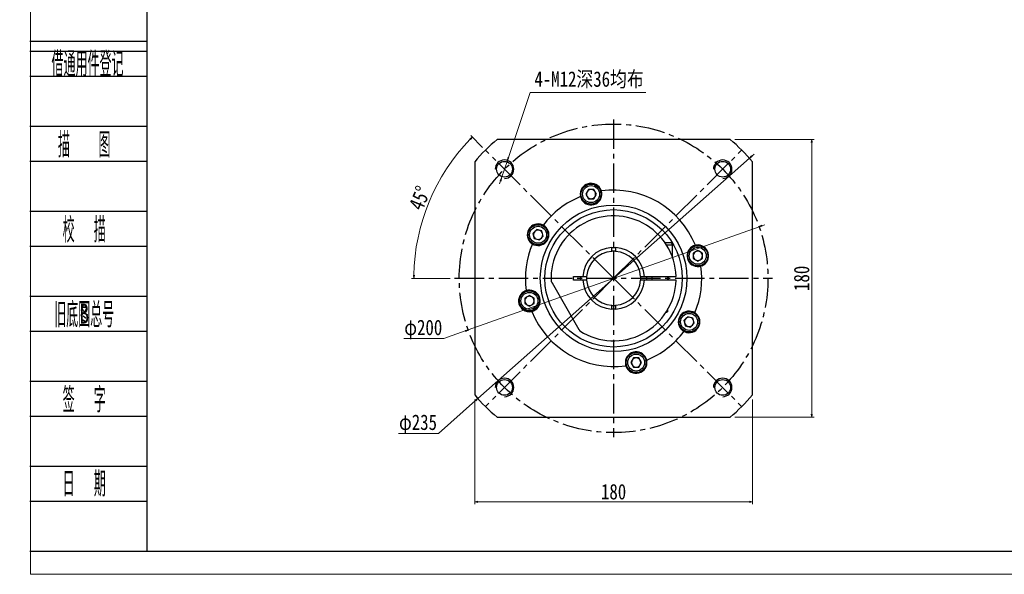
# Model space of a CAD drawing. Header units: millimetres. Extents: x -41 to 1232, y -42 to 853.
# Tile 1 of 6: x -41 to 597, y -42 to 317. Entities that reach past the tile are written whole.
import ezdxf
from ezdxf.enums import TextEntityAlignment as Align

# ---------------------------------------------------------------- set-up
doc = ezdxf.new("R2010")
doc.units = ezdxf.units.MM
doc.set_wipeout_variables(frame=1)
doc.linetypes.add('CENTER2', pattern=[28.575, 19.05, -3.175, 3.175, -3.175])
for name, color, linetype in [('1轮廓实线层', 7, 'Continuous'), ('2细线层', 4, 'Continuous'), ('3中心线层', 1, 'CENTER2'), ('6文字层', 3, 'Continuous')]:
    doc.layers.add(name, color=color, linetype=linetype)
doc.layers.add('图框_外框线', color=7, linetype='Continuous', lineweight=18)
doc.layers.add('尺寸线层', color=3, linetype='Continuous', lineweight=18)
doc.styles.add('PC_TEXTSTYLE', font='ISOCP.SHX', dxfattribs={"width": 0.707, "bigfont": 'GBCBIG.SHX'})
doc.styles.get("Standard").update_dxf_attribs({"font": 'SimSun.ttf'})
doc.styles.add('宋体', font='SimSun.ttf', dxfattribs={"width": 0.8})
doc.dimstyles.new('A水平标注', dxfattribs={"dimtxt": 3.5, "dimasz": 2, "dimexe": 1.5, "dimexo": 3, "dimgap": 1.1, "dimtad": 1, "dimtoh": 1, "dimdec": 1, "dimdsep": 46, "dimtxsty": '宋体', "dimblk": 'OPEN', "dimcen": 3, "dimclrd": 3, "dimclre": 3, "dimclrt": 6, "dimadec": 0, "dimazin": 0, "dimtm": 1e-09, "dimtfac": 1, "dimtdec": 1, "dimtix": 1, "dimtmove": 0, "dimatfit": 3, "dimldrblk": 'OPEN', "dimfxl": 0, "dimlwd": 13, "dimlwe": 13, "dimarcsym": 0})
doc.dimstyles.new('A水平标注$0', dxfattribs={"dimtxt": 3.5, "dimasz": 2, "dimexe": 1.5, "dimexo": 3, "dimgap": 1.1, "dimtad": 1, "dimtoh": 1, "dimdec": 4, "dimdsep": 46, "dimtxsty": '宋体', "dimblk": 'OPEN', "dimcen": 3, "dimclrd": 3, "dimclre": 3, "dimclrt": 6, "dimadec": 0, "dimazin": 0, "dimtm": 1e-09, "dimtfac": 1, "dimtdec": 4, "dimtix": 1, "dimtmove": 0, "dimatfit": 3, "dimldrblk": 'OPEN', "dimfxl": 0, "dimlwd": 13, "dimlwe": 13, "dimarcsym": 0})
doc.dimstyles.new('D直径标注φ25', dxfattribs={"dimtxt": 3.5, "dimasz": 2, "dimexe": 1, "dimexo": 3, "dimtad": 1, "dimtoh": 1, "dimdec": 1, "dimdsep": 46, "dimtxsty": '宋体', "dimblk": 'OPEN', "dimcen": 3, "dimclrd": 3, "dimclre": 3, "dimclrt": 130, "dimadec": 0, "dimazin": 0, "dimtm": 1e-09, "dimtfac": 1, "dimtdec": 1, "dimtmove": 0, "dimatfit": 0, "dimldrblk": 'OPEN', "dimfxl": 0, "dimlwd": 13, "dimlwe": 13, "dimarcsym": 0})
doc.dimstyles.new('螺孔(M8-7H)', dxfattribs={"dimtxt": 3.5, "dimasz": 2, "dimexe": 1.25, "dimexo": 3, "dimtad": 1, "dimtoh": 1, "dimdec": 4, "dimdsep": 46, "dimtxsty": '宋体', "dimblk": 'OPEN', "dimcen": 3, "dimclrd": 3, "dimclre": 3, "dimclrt": 2, "dimadec": 0, "dimazin": 0, "dimtm": 1e-09, "dimtfac": 1, "dimtdec": 4, "dimtmove": 0, "dimatfit": 3, "dimldrblk": 'OPEN', "dimfxl": 0, "dimlwd": 9, "dimlwe": 9, "dimarcsym": 0})

# ---------------------------------------------------------------- blocks, each defined once
blk = doc.blocks.new('_Open')
at = {"color": 0, "linetype": 'ByBlock', "lineweight": -2}
for p, q in [((-1, 0.17), (0, 0)), ((-1, -0.17), (0, 0)), ((0, 0), (-1, 0))]:
    blk.add_line(p, q, dxfattribs=at)
blk = doc.blocks.new('*D57')
at = {"color": 3, "lineweight": 9, "transparency": 16777216}
for p, q in [((290.08, 269.81), (275.99, 227.62)), ((364.97, 269.81), (290.08, 269.81)), ((271.55, 214.34), (275.35, 225.72)), ((270.92, 212.45), (270.28, 210.55))]:
    blk.add_line(p, q, dxfattribs=at)
at = {"layer": 'Defpoints', "color": 0, "transparency": 16777216}
for p in [(275.35, 225.72), (271.55, 214.34)]:
    blk.add_point(p, dxfattribs=at)
at = {"color": 3, "lineweight": 9, "transparency": 16777216, "xscale": 2, "yscale": 2, "zscale": 2}
for p, rotation in [((275.35, 225.72), 251.5231368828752), ((271.55, 214.34), 71.52313688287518)]:
    blk.add_blockref('_Open', p, dxfattribs=dict(at, rotation=rotation))
at = {"color": 2, "transparency": 16777216, "insert": (328.28, 277.9), "char_height": 10, "attachment_point": 5, "style": '宋体'}
blk.add_mtext('4-M12深36均布', dxfattribs=at)
blk = doc.blocks.new('*D58')
at = {"layer": 'Defpoints', "color": 0, "transparency": 16777216}
for p in [(432.17, 227.17), (256.15, 71.47)]:
    blk.add_point(p, dxfattribs=at)
at = {"layer": '尺寸线层', "color": 3, "lineweight": 13, "transparency": 16777216}
for p, q in [((433.67, 228.5), (435.17, 229.82)), ((432.17, 227.17), (256.15, 71.47)), ((254.66, 70.15), (230.6, 48.86)), ((230.6, 48.86), (204.85, 48.86))]:
    blk.add_line(p, q, dxfattribs=at)
at = {"layer": '尺寸线层', "color": 3, "lineweight": 13, "transparency": 16777216, "xscale": 2, "yscale": 2, "zscale": 2}
for p, rotation in [((432.17, 227.17), 221.495895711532), ((256.15, 71.47), 41.49589571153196)]:
    blk.add_blockref('_Open', p, dxfattribs=dict(at, rotation=rotation))
at = {"layer": '尺寸线层', "color": 130, "transparency": 16777216, "insert": (217.41, 54.71), "char_height": 10, "attachment_point": 5, "style": '宋体'}
blk.add_mtext('φ235', dxfattribs=at)
blk = doc.blocks.new('*D59')
at = {"layer": 'Defpoints', "color": 0, "transparency": 16777216}
for p in [(254.16, 73.78), (434.16, 73.78), (434.16, 4.51)]:
    blk.add_point(p, dxfattribs=at)
at = {"layer": '尺寸线层', "color": 3, "lineweight": 13, "transparency": 16777216}
for p, q in [((254.16, 70.78), (254.16, 3.01)), ((434.16, 70.78), (434.16, 3.01)), ((256.16, 4.51), (432.16, 4.51))]:
    blk.add_line(p, q, dxfattribs=at)
at = {"layer": '尺寸线层', "color": 3, "lineweight": 13, "transparency": 16777216, "xscale": 2, "yscale": 2, "zscale": 2, "rotation": 180}
blk.add_blockref('_Open', (254.16, 4.51), dxfattribs=at)
at = {"layer": '尺寸线层', "color": 3, "lineweight": 13, "transparency": 16777216, "xscale": 2, "yscale": 2, "zscale": 2}
blk.add_blockref('_Open', (434.16, 4.51), dxfattribs=at)
at = {"layer": '尺寸线层', "color": 6, "transparency": 16777216, "insert": (344.16, 11.01), "char_height": 10, "attachment_point": 5, "style": '宋体', "bg_fill": 3, "box_fill_scale": 1.1, "bg_fill_color": 256, "bg_fill_true_color": 13158600, "bg_fill_transparency": 0}
blk.add_mtext('180', dxfattribs=at)
blk = doc.blocks.new('*D60')
at = {"layer": 'Defpoints', "color": 0, "transparency": 16777216}
for p in [(261.43, 232.05), (232.06, 214.04), (241.16, 149.32), (344.16, 149.32), (447.16, 149.32)]:
    blk.add_point(p, dxfattribs=at)
at = {"layer": '尺寸线层', "color": 3, "lineweight": 13, "transparency": 16777216}
for p, q in [((259.31, 234.18), (251.57, 241.91)), ((238.16, 149.32), (213.22, 149.32))]:
    blk.add_line(p, q, dxfattribs=at)
blk.add_arc((344.16, 149.32), 129.44, 135.88527, 179.11473, dxfattribs=at)
at = {"layer": '尺寸线层', "color": 3, "lineweight": 13, "transparency": 16777216, "xscale": 2, "yscale": 2, "zscale": 2}
for p, rotation in [((252.63, 240.85), 45.4426371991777), ((214.72, 149.32), 269.5573628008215)]:
    blk.add_blockref('_Open', p, dxfattribs=dict(at, rotation=rotation))
at = {"layer": '尺寸线层', "color": 6, "transparency": 16777216, "insert": (218.57, 201.35), "char_height": 10, "attachment_point": 5, "rotation": 67.5, "style": '宋体', "bg_fill": 3, "box_fill_scale": 1.1, "bg_fill_color": 256, "bg_fill_true_color": 13158600, "bg_fill_transparency": 0}
blk.add_mtext('45°', dxfattribs=at)
blk = doc.blocks.new('*D61')
at = {"layer": 'Defpoints', "color": 0, "transparency": 16777216}
for p in [(438.42, 182.72), (249.9, 115.93)]:
    blk.add_point(p, dxfattribs=at)
at = {"layer": '尺寸线层', "color": 3, "lineweight": 13, "transparency": 16777216}
for p, q in [((438.42, 182.72), (249.9, 115.93)), ((440.31, 183.38), (442.19, 184.05)), ((248.02, 115.26), (234.07, 110.32)), ((234.07, 110.32), (208.19, 110.32))]:
    blk.add_line(p, q, dxfattribs=at)
at = {"layer": '尺寸线层', "color": 3, "lineweight": 13, "transparency": 16777216, "xscale": 2, "yscale": 2, "zscale": 2}
for p, rotation in [((438.42, 182.72), 199.5076415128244), ((249.9, 115.93), 19.50764151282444)]:
    blk.add_blockref('_Open', p, dxfattribs=dict(at, rotation=rotation))
at = {"layer": '尺寸线层', "color": 130, "transparency": 16777216, "insert": (220.82, 116.17), "char_height": 10, "attachment_point": 5, "style": '宋体'}
blk.add_mtext('φ200', dxfattribs=at)
blk = doc.blocks.new('*D62')
at = {"layer": 'Defpoints', "color": 0, "transparency": 16777216}
for p in [(419.7, 239.32), (472.53, 239.32), (419.7, 59.32)]:
    blk.add_point(p, dxfattribs=at)
at = {"layer": '尺寸线层', "color": 3, "lineweight": 13, "transparency": 16777216}
for p, q in [((422.7, 239.32), (474.03, 239.32)), ((472.53, 61.32), (472.53, 237.32)), ((422.7, 59.32), (474.03, 59.32))]:
    blk.add_line(p, q, dxfattribs=at)
at = {"layer": '尺寸线层', "color": 3, "lineweight": 13, "transparency": 16777216, "xscale": 2, "yscale": 2, "zscale": 2}
for p, rotation in [((472.53, 239.32), 90), ((472.53, 59.32), 270)]:
    blk.add_blockref('_Open', p, dxfattribs=dict(at, rotation=rotation))
at = {"layer": '尺寸线层', "color": 6, "transparency": 16777216, "insert": (466.03, 149.32), "char_height": 10, "attachment_point": 5, "rotation": 90, "style": '宋体', "bg_fill": 3, "box_fill_scale": 1.1, "bg_fill_color": 256, "bg_fill_true_color": 13158600, "bg_fill_transparency": 0}
blk.add_mtext('180', dxfattribs=at)

msp = doc.modelspace()

# ---------------------------------------------------------------- linework, layer by layer
at = {"layer": '1轮廓实线层'}
for p, q in [((419.70127, 239.32227), (268.62183, 239.32227)), ((254.16155, 224.86199), (254.16155, 73.78255)), ((434.16155, 73.78255), (434.16155, 224.86199)), ((327.80622, 206.89708), (326.07417, 203.89708)), ((331.27032, 206.89708), (327.80622, 206.89708)), ((333.00238, 203.89708), (331.27032, 206.89708)), ((326.07417, 203.89708), (327.80622, 200.89708)), ((327.80622, 200.89708), (331.27032, 200.89708)), ((331.27032, 200.89708), (333.00238, 203.89708)), ((294.33454, 180.91833), (291.88505, 178.46885)), ((297.6806, 180.02176), (294.33454, 180.91833)), ((298.57718, 176.67569), (297.6806, 180.02176)), ((291.88505, 178.46885), (292.78162, 175.12278)), ((292.78162, 175.12278), (296.12769, 174.2262)), ((296.12769, 174.2262), (298.57718, 176.67569)), ((380.91155, 172.32227), (377.49697, 172.32227)), ((342.91155, 167.35635), (342.91155, 168.78216)), ((345.41155, 168.78216), (345.41155, 167.35635)), ((378.32568, 171.07227), (382.16155, 171.07227)), ((398.73636, 167.40965), (395.73636, 165.6776)), ((401.73636, 165.6776), (398.73636, 167.40965)), ((395.73636, 165.6776), (395.73636, 162.2135)), ((395.73636, 162.2135), (398.73636, 160.48144)), ((398.73636, 160.48144), (401.73636, 162.2135)), ((401.73636, 162.2135), (401.73636, 165.6776)), ((318.16155, 148.07227), (318.16155, 150.57227)), ((318.16155, 150.57227), (323.19878, 150.57227)), ((323.19878, 148.07227), (318.16155, 148.07227)), ((324.70166, 150.57227), (326.12747, 150.57227)), ((326.12747, 148.07227), (324.70166, 148.07227)), ((362.19563, 150.57227), (363.62144, 150.57227)), ((363.62144, 148.07227), (362.19563, 148.07227)), ((365.12432, 150.57227), (384.14201, 150.57227)), ((384.14201, 148.07227), (365.12432, 148.07227)), ((304.26684, 146.42194), (321.70243, 116.2226)), ((289.58674, 138.1631), (286.58674, 136.43104)), ((286.58674, 136.43104), (286.58674, 132.96694)), ((292.58674, 136.43104), (289.58674, 138.1631)), ((292.58674, 132.96694), (292.58674, 136.43104)), ((286.58674, 132.96694), (289.58674, 131.23489)), ((289.58674, 131.23489), (292.58674, 132.96694)), ((342.91155, 129.86238), (342.91155, 131.28819)), ((345.41155, 131.28819), (345.41155, 129.86238)), ((379.16155, 127.72227), (378.42071, 127.72227)), ((378.16523, 127.32227), (378.76155, 127.32227)), ((392.19541, 124.41834), (389.74592, 121.96885)), ((389.74592, 121.96885), (390.6425, 118.62278)), ((395.54148, 123.52176), (392.19541, 124.41834)), ((396.43805, 120.17569), (395.54148, 123.52176)), ((390.6425, 118.62278), (393.98856, 117.72621)), ((393.98856, 117.72621), (396.43805, 120.17569)), ((357.05278, 97.74746), (355.32072, 94.74746)), ((360.51688, 97.74746), (357.05278, 97.74746)), ((362.24893, 94.74746), (360.51688, 97.74746)), ((355.32072, 94.74746), (357.05278, 91.74746)), ((357.05278, 91.74746), (360.51688, 91.74746)), ((360.51688, 91.74746), (362.24893, 94.74746)), ((268.62183, 59.32227), (419.70127, 59.32227))]:
    msp.add_line(p, q, dxfattribs=at)
at = {"layer": '1轮廓实线层', "flags": 128}
for points in [[(342.91155, 169.28317), (344.16155, 169.32227), (345.41155, 169.28317)], [(379.63954, 148.07227), (379.66155, 149.32227), (379.63954, 150.57227)], [(345.41155, 129.36137), (344.16155, 129.32227), (342.91155, 129.36137)]]:
    msp.add_lwpolyline(points, dxfattribs=at)
at = {"layer": '1轮廓实线层'}
for centre, radius in [((273.45087, 220.03295), 5.1), ((414.87223, 220.03295), 5.1), ((329.53827, 203.89708), 6.5), ((329.53827, 203.89708), 5.5), ((344.16155, 149.32227), 47.5), ((344.16155, 149.32227), 44.5), ((295.23112, 177.57227), 6.5), ((295.23112, 177.57227), 5.5), ((398.73636, 163.94555), 6.5), ((398.73636, 163.94555), 5.5), ((289.58674, 134.69899), 6.5), ((289.58674, 134.69899), 5.5), ((393.09199, 121.07227), 6.5), ((393.09199, 121.07227), 5.5), ((358.78483, 94.74746), 6.5), ((358.78483, 94.74746), 5.5), ((273.45087, 78.61159), 5.1), ((414.87223, 78.61159), 5.1)]:
    msp.add_circle(centre, radius, dxfattribs=at)
for centre, radius, start, end in [((344.16155, 149.32227), 117.5, 130.00775391, 139.99224609), ((344.16155, 149.32227), 117.5, 40.00775391, 49.99224609), ((329.53827, 203.89708), 7, 20.9701744, 189.0298256), ((329.53827, 203.89708), 7, 202.6464204, 7.3535796), ((329.53827, 203.89708), 3, 150, 210), ((329.53827, 203.89708), 3, 90, 150), ((329.53827, 203.89708), 3, 30, 90), ((329.53827, 203.89708), 3, 330, 30), ((344.16155, 149.32227), 57.15, 22.03202623, 97.96797377), ((329.53827, 203.89708), 7, 7.3535796, 16.80192696), ((344.16155, 149.32227), 57.15, 112.03202623, 142.96797377), ((329.53827, 203.89708), 7, 193.19807304, 202.6464204), ((329.53827, 203.89708), 3, 210, 270), ((329.53827, 203.89708), 3, 270, 330), ((344.16155, 149.32227), 40.5, 1.76866914, 182.73395555), ((295.23112, 177.57227), 7, 65.9701744, 234.0298256), ((295.23112, 177.57227), 3, 135, 195), ((295.23112, 177.57227), 7, 247.6464204, 52.3535796), ((295.23112, 177.57227), 3, 75, 135), ((295.23112, 177.57227), 3, 15, 75), ((295.23112, 177.57227), 7, 52.3535796, 61.80192696), ((295.23112, 177.57227), 3, 195, 255), ((295.23112, 177.57227), 3, 255, 315), ((295.23112, 177.57227), 3, 315, 15), ((380.91155, 171.07227), 1.25, 0, 90), ((344.16155, 149.32227), 57.15, 157.03202623, 187.96797377), ((295.23112, 177.57227), 7, 238.19807304, 247.6464204), ((344.16155, 149.32227), 20, 93.5833217, 176.4166783), ((344.16155, 149.32227), 17.5, 94.09604376, 175.90395624), ((344.16155, 149.32227), 17.6, 85.92726861, 94.07273139), ((344.16155, 149.32227), 20, 3.5833217, 86.4166783), ((344.16155, 149.32227), 17.5, 4.09604376, 85.90395624), ((398.73636, 163.94555), 7, 112.6464204, 277.3535796), ((398.73636, 163.94555), 3, 120, 180), ((398.73636, 163.94555), 7, 103.19807304, 112.6464204), ((398.73636, 163.94555), 3, 60, 120), ((398.73636, 163.94555), 7, 290.9701744, 99.0298256), ((398.73636, 163.94555), 3, 0, 60), ((398.73636, 163.94555), 3, 180, 240), ((398.73636, 163.94555), 3, 240, 300), ((398.73636, 163.94555), 3, 300, 0), ((344.16155, 149.32227), 57.15, 337.03202623, 7.96797377), ((398.73636, 163.94555), 7, 277.3535796, 286.80192696), ((344.16155, 149.32227), 40.5, 237.26604445, 358.23133086), ((344.16155, 149.32227), 21.5, 176.66697051, 183.33302949), ((344.16155, 149.32227), 20, 183.5833217, 266.4166783), ((344.16155, 149.32227), 17.6, 175.92726861, 184.07273139), ((344.16155, 149.32227), 17.5, 184.09604376, 265.90395624), ((344.16155, 149.32227), 17.5, 274.09604376, 355.90395624), ((344.16155, 149.32227), 20, 273.5833217, 356.4166783), ((344.16155, 149.32227), 17.6, 355.92726861, 4.07273139), ((344.16155, 149.32227), 21.5, 356.66697051, 3.33302949), ((289.58674, 134.69899), 7, 110.9701744, 279.0298256), ((289.58674, 134.69899), 7, 97.3535796, 106.80192696), ((289.58674, 134.69899), 7, 292.6464204, 97.3535796), ((289.58674, 134.69899), 3, 120, 180), ((289.58674, 134.69899), 3, 180, 240), ((289.58674, 134.69899), 3, 60, 120), ((289.58674, 134.69899), 3, 0, 60), ((289.58674, 134.69899), 3, 300, 0), ((289.58674, 134.69899), 3, 240, 300), ((289.58674, 134.69899), 7, 283.19807304, 292.6464204), ((344.16155, 149.32227), 57.15, 202.03202623, 277.96797377), ((344.16155, 149.32227), 17.6, 265.92726861, 274.07273139), ((393.09199, 121.07227), 7, 67.6464204, 232.3535796), ((393.09199, 121.07227), 3, 135, 195), ((393.09199, 121.07227), 7, 245.9701744, 54.0298256), ((393.09199, 121.07227), 3, 75, 135), ((393.09199, 121.07227), 3, 15, 75), ((393.09199, 121.07227), 3, 315, 15), ((393.09199, 121.07227), 7, 58.19807304, 67.6464204), ((344.16155, 149.32227), 57.15, 292.03202623, 322.96797377), ((393.09199, 121.07227), 7, 232.3535796, 241.80192696), ((393.09199, 121.07227), 3, 195, 255), ((393.09199, 121.07227), 3, 255, 315), ((358.78483, 94.74746), 7, 22.6464204, 187.3535796), ((358.78483, 94.74746), 7, 200.9701744, 9.0298256), ((358.78483, 94.74746), 3, 150, 210), ((358.78483, 94.74746), 3, 90, 150), ((358.78483, 94.74746), 3, 30, 90), ((358.78483, 94.74746), 3, 330, 30), ((358.78483, 94.74746), 7, 13.19807304, 22.6464204), ((358.78483, 94.74746), 7, 187.3535796, 196.80192696), ((358.78483, 94.74746), 3, 210, 270), ((358.78483, 94.74746), 3, 270, 330), ((344.16155, 149.32227), 117.5, 220.00775391, 229.99224609), ((344.16155, 149.32227), 117.5, 310.00775391, 319.99224609)]:
    msp.add_arc(centre, radius, start, end, dxfattribs=at)
for points in [[(336.07464, 206.40225), (336.23944, 205.92053)], [(322.72317, 202.29885), (322.62503, 202.79844)], [(298.0816, 183.9656), (298.53876, 183.74151)], [(291.54222, 171.62315), (291.11957, 171.90701)], [(342.91155, 168.78216), (342.91155, 169.28317)], [(342.91155, 166.77757), (342.91155, 167.35635)], [(345.41155, 169.28317), (345.41155, 168.78216)], [(345.41155, 167.35635), (345.41155, 166.77757)], [(382.16155, 171.07227), (382.16155, 163.3312)], [(397.13813, 170.76065), (397.63772, 170.85879)], [(401.24153, 157.40918), (400.75981, 157.24438)], [(303.70765, 147.39048), (304.26684, 146.42194)], [(323.19878, 150.57227), (324.20065, 150.57227)], [(324.20065, 148.07227), (323.19878, 148.07227)], [(324.20065, 150.57227), (324.70166, 150.57227)], [(324.70166, 148.07227), (324.20065, 148.07227)], [(326.12747, 150.57227), (326.70625, 150.57227)], [(326.70625, 148.07227), (326.12747, 148.07227)], [(361.61685, 150.57227), (362.19563, 150.57227)], [(362.19563, 148.07227), (361.61685, 148.07227)], [(363.62144, 150.57227), (364.12245, 150.57227)], [(364.12245, 148.07227), (363.62144, 148.07227)], [(364.12245, 150.57227), (365.12432, 150.57227)], [(365.12432, 148.07227), (364.12245, 148.07227)], [(369.16155, 148.07227), (369.16155, 150.57227)], [(379.16155, 150.57227), (379.16155, 148.07227)], [(384.14201, 150.57227), (384.64226, 150.57227)], [(384.64226, 148.07227), (384.14201, 148.07227)], [(287.08157, 141.23536), (287.56329, 141.40016)], [(291.18497, 127.88389), (290.68538, 127.78575)], [(342.91155, 131.28819), (342.91155, 131.86697)], [(342.91155, 129.36137), (342.91155, 129.86238)], [(345.41155, 131.86697), (345.41155, 131.28819)], [(345.41155, 129.86238), (345.41155, 129.36137)], [(379.16155, 127.72227), (378.76155, 127.32227)], [(379.16155, 128.94459), (379.16155, 127.72227)], [(396.78088, 127.0214), (397.20353, 126.73753)], [(321.70243, 116.2226), (322.26162, 115.25405)], [(390.2415, 114.67894), (389.78434, 114.90304)], [(365.59993, 96.34569), (365.69807, 95.8461)], [(352.24846, 92.24229), (352.08366, 92.72401)]]:
    msp.add_open_spline(points, degree=1, dxfattribs=at)
at = {"layer": '2细线层'}
for p, q in [((-34.23442, 302.943), (41.58424, 302.943)), ((-34.23442, 296.46599), (41.58424, 296.46599)), ((-34.23442, 280.27345), (41.58424, 280.27345)), ((-34.23442, 247.88837), (41.58424, 247.88837)), ((-34.23442, 225.21881), (41.58424, 225.21881)), ((-34.23442, 192.83374), (41.58424, 192.83374)), ((-34.23442, 170.16418), (41.58424, 170.16418)), ((-34.23442, 137.77911), (41.58424, 137.77911)), ((-34.23442, 115.10955), (41.58424, 115.10955)), ((-34.23442, 82.72447), (41.58424, 82.72447)), ((-34.23442, 60.05492), (41.58424, 60.05492)), ((-34.23442, 27.66984), (41.58424, 27.66984)), ((-34.23442, 5.00029), (41.58424, 5.00029)), ((-34.23442, -27.38479), (41.58424, -27.38479))]:
    msp.add_line(p, q, dxfattribs=at)
for centre in [(273.45087, 220.03295), (414.87223, 220.03295), (414.87223, 78.61159)]:
    msp.add_arc(centre, 6, 270, 180, dxfattribs=at)
at = {"layer": '3中心线层'}
for p, q in [((344.16155, 252.32227), (344.16155, 46.32227)), ((344.16155, 149.32227), (261.43006, 232.05376)), ((344.16155, 149.32227), (426.89304, 232.05376)), ((241.16155, 149.32227), (447.16155, 149.32227)), ((344.16155, 149.32227), (261.43006, 66.59078)), ((344.16155, 149.32227), (426.89304, 66.59078))]:
    msp.add_line(p, q, dxfattribs=at)
msp.add_circle((344.16155, 149.32227), 100, dxfattribs=at)
at = {"layer": '图框_外框线', "color": 3}
msp.add_lwpolyline([(-33.78565, -42.45877), (1232.42853, -42.45877), (1232.42853, 852.93555), (-33.78565, 852.93555)], close=True, dxfattribs=at)
at = {"layer": '图框_外框线', "color": 3, "lineweight": 25}
msp.add_lwpolyline([(41.58424, -27.38479), (1217.35456, -27.38479), (1217.35456, 837.86157), (41.58424, 837.86157)], close=True, dxfattribs=at)

# ---------------------------------------------------------------- texts
at = {"layer": '6文字层', "color": 3, "style": 'PC_TEXTSTYLE'}
for s, width, p in [('借通用件登记', 0.667, (3.26376, 288.79909)), ('描   图', 0.6667, (1.10289, 236.55359)), ('校  描', 0.667, (1.10289, 181.49896)), ('旧底图总号', 0.667, (1.10289, 126.44433)), ('签  字', 0.667, (1.10289, 71.3897)), ('日  期', 0.667, (1.12309, 16.65828))]:
    msp.add_text(s, height=16.192539, dxfattribs=dict(at, width=width)).set_placement(p, align=Align.MIDDLE)
at = {"layer": '6文字层', "width": 0.707}
msp.add_text('B', height=12.95403, dxfattribs=at).set_placement((1.10289, 126.44433), align=Align.MIDDLE)

# ---------------------------------------------------------------- dimensions: what is measured, and where the dimension line sits
dim = msp.add_diameter_dim_2p(p1=(271.54934, 214.34224), p2=(275.3524, 225.72366), text='4-M12深36均布', dimstyle='螺孔(M8-7H)', override={"dimtxt": 10, "dimgap": 1.5, "dimpost": '<>', "dimcen": 0, "dimtvp": 0.1, "dimtfill": 0})
dim.commit()
dim.dimension.update_dxf_attribs({"geometry": '*D57', "text_midpoint": (328.27556, 269.80738), "dimtype": 163})
at = {"layer": '尺寸线层'}
dim = msp.add_diameter_dim_2p(p1=(432.16942, 227.17382), p2=(256.15368, 71.47072), dimstyle='D直径标注φ25', override={"dimtxt": 10, "dimpost": 'φ<>', "dimtfill": 0}, dxfattribs=at)
dim.commit()
dim.dimension.update_dxf_attribs({"geometry": '*D58', "text_midpoint": (217.41345, 48.86344), "dimtype": 163})

# ---------------------------------------------------------------- next in the draw order: dimensions: what is measured, and where the dimension line sits
dim = msp.add_angular_dim_2l(base=(232.0605, 214.04384), line1=((241.16155, 149.32227), (447.16155, 149.32227)), line2=((344.16155, 149.32227), (261.43006, 232.05376)), dimstyle='A水平标注', override={"dimtxt": 10, "dimgap": 1.5, "dimdec": 4, "dimtdec": 4}, dxfattribs=at)
dim.commit()
dim.dimension.update_dxf_attribs({"geometry": '*D60', "text_midpoint": (218.56646, 201.34546)})
dim = msp.add_linear_dim(base=(434.16155, 4.51248), p1=(254.16155, 73.78255), p2=(434.16155, 73.78255), dimstyle='A水平标注$0', override={"dimtxt": 10, "dimgap": 1.5}, dxfattribs=at)
dim.commit()
dim.dimension.update_dxf_attribs({"geometry": '*D59', "text_midpoint": (344.16155, 4.51248), "dimtype": 160})

# ---------------------------------------------------------------- next in the draw order: linework, layer by layer
at = {"layer": '2细线层'}
msp.add_arc((273.45087, 78.61159), 6, 270, 180, dxfattribs=at)

# ---------------------------------------------------------------- next in the draw order: wipeouts: each hides what was drawn before it
msp.add_wipeout([(260.44199, 160.37649), (261.31659, 168.42913), (282.64828, 166.11231), (281.77369, 158.05966)]).dxf.layer = '1轮廓实线层'

# ---------------------------------------------------------------- next in the draw order: dimensions: what is measured, and where the dimension line sits
at = {"layer": '尺寸线层'}
dim = msp.add_diameter_dim_2p(p1=(438.42125, 182.71553), p2=(249.90185, 115.92901), dimstyle='D直径标注φ25', override={"dimtxt": 10, "dimpost": 'φ<>', "dimtfill": 0}, dxfattribs=at)
dim.commit()
dim.dimension.update_dxf_attribs({"geometry": '*D61', "text_midpoint": (220.8162, 110.31918), "dimtype": 163})

# ---------------------------------------------------------------- next in the draw order: dimensions: what is measured, and where the dimension line sits
dim = msp.add_linear_dim(base=(472.52804, 239.32227), p1=(419.70127, 59.32227), p2=(419.70127, 239.32227), angle=90, dimstyle='A水平标注$0', override={"dimtxt": 10, "dimgap": 1.5}, dxfattribs=at)
dim.commit()
dim.dimension.update_dxf_attribs({"geometry": '*D62', "text_midpoint": (466.02804, 149.32227)})

doc.saveas('drawing.dxf')
